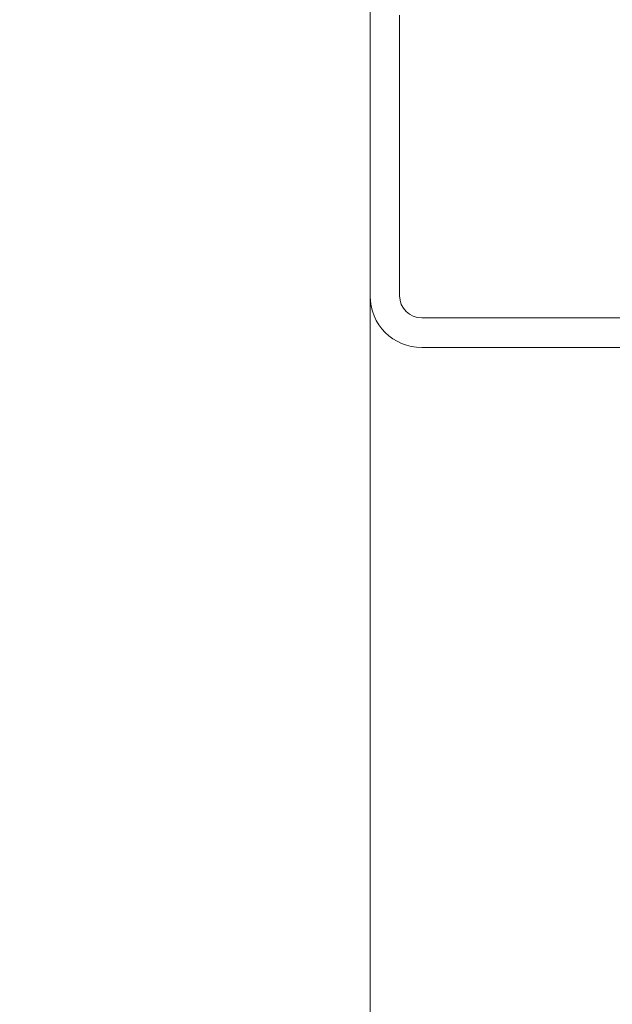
# Model space of a CAD drawing. Header units: millimetres. Extents: x 16720 to 74016, y 25810 to 81213.
# Tile 108 of 256: x 32332.46 to 32340.49, y 31636.62 to 31649.96. Entities that reach past the tile are written whole.
import ezdxf

# ---------------------------------------------------------------- set-up
doc = ezdxf.new("R2010")
doc.units = ezdxf.units.MM
for name, color, linetype, lineweight in [('_STOLARKA', 150, 'Continuous', 18), ('_WYMIAR', 151, 'Continuous', 9), ('_WYPOSAŻENIE', 157, 'Continuous', 5)]:
    doc.layers.add(name, color=color, linetype=linetype, lineweight=lineweight)

# ---------------------------------------------------------------- blocks, each defined once
blk = doc.blocks.new('brama 3m')
at = {"layer": '_STOLARKA'}
blk.add_lwpolyline([(150, -5), (-150, -5), (-150, 0), (150, 0)], close=True, dxfattribs=at)
at = {"layer": '_WYPOSAŻENIE', "linetype": 'Continuous'}
for p, q in [((-107.405, -5), (-111.205, -5)), ((-107.405, -5.4), (-111.205, -5.4)), ((-111.905, -5.7), (-111.905, -17.893)), ((-111.505, -5.7), (-111.505, -17.893))]:
    blk.add_line(p, q, dxfattribs=at)
for radius in [0.7, 0.3]:
    blk.add_arc((-111.205, -5.7), radius, 90, 180, dxfattribs=at)

msp = doc.modelspace()

# ---------------------------------------------------------------- block references
at = {"layer": '_WYMIAR', "rotation": 90}
msp.add_blockref('brama 3m', (32332.209, 31757.425), dxfattribs=at)

doc.saveas('drawing.dxf')
